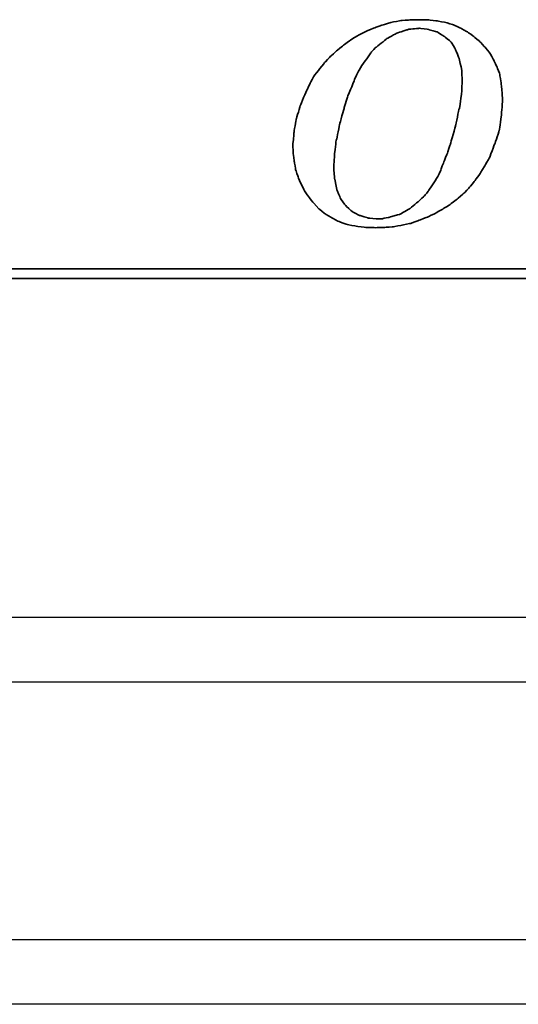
# Model space of a CAD drawing. Header units: millimetres. Extents: x 455 to 856, y 95 to 250.
# Tile 33 of 50: x 761 to 773, y 122 to 144. Entities that reach past the tile are written whole.
import ezdxf

# ---------------------------------------------------------------- set-up
doc = ezdxf.new("R2010")
doc.units = ezdxf.units.MM
for name, color, linetype in [('2', 7, 'CONTINUOUS'), ('DIM', 4, 'CONTINUOUS'), ('layer 1', 7, 'CONTINUOUS'), ('OUT', 3, 'CONTINUOUS')]:
    doc.layers.add(name, color=color, linetype=linetype)

# ---------------------------------------------------------------- blocks, each defined once
blk = doc.blocks.new('TBI MOTION logo(完整正式版)')
at = {"layer": 'layer 1', "color": 22, "lineweight": 35}
for points, knots in [([(-11.34375, -6.98375), (-11.34375, -6.98375), (-10.91375, -7.43875), (-10.91375, -7.43875), (-10.91375, -7.43875), (-10.91375, -7.43875), (-10.38625, -7.87125), (-10.38625, -7.87125), (-10.38625, -7.87125), (-10.38625, -7.87125), (-9.81125, -8.20375), (-9.81125, -8.20375), (-9.81125, -8.20375), (-9.81125, -8.20375), (-9.21125, -8.51875), (-9.21125, -8.51875), (-9.21125, -8.51875), (-9.21125, -8.51875), (-8.51625, -8.75875), (-8.51625, -8.75875), (-8.51625, -8.75875), (-8.51625, -8.75875), (-7.77125, -8.90375), (-7.77125, -8.90375), (-7.77125, -8.90375), (-7.77125, -8.90375), (-6.97875, -8.99875), (-6.97875, -8.99875), (-6.97875, -8.99875), (-6.97875, -8.99875), (-6.14125, -9.02375), (-6.14125, -9.02375), (-6.14125, -9.02375), (-6.14125, -9.02375), (-5.37125, -8.99875), (-5.37125, -8.99875), (-5.37125, -8.99875), (-5.37125, -8.99875), (-4.65375, -8.94875), (-4.65375, -8.94875), (-4.65375, -8.94875), (-4.65375, -8.94875), (-3.93375, -8.80625), (-3.93375, -8.80625), (-3.93375, -8.80625), (-3.93375, -8.80625), (-3.21375, -8.66375), (-3.21375, -8.66375), (-3.21375, -8.66375), (-3.21375, -8.66375), (-2.49375, -8.39875), (-2.49375, -8.39875), (-2.49375, -8.39875), (-2.49375, -8.39875), (-1.79875, -8.13375), (-1.79875, -8.13375), (-1.79875, -8.13375), (-1.79875, -8.13375), (-1.17375, -7.84375), (-1.17375, -7.84375), (-1.17375, -7.84375), (-1.17375, -7.84375), (-0.52375, -7.46375), (-0.52375, -7.46375), (-0.52375, -7.46375), (-0.52375, -7.46375), (0.10124, -7.07875), (0.10124, -7.07875), (0.10124, -7.07875), (0.10124, -7.07875), (0.67625, -6.62375), (0.67625, -6.62375), (0.67625, -6.62375), (0.67625, -6.62375), (1.24874, -6.14375), (1.24874, -6.14375), (1.24874, -6.14375), (1.24874, -6.14375), (1.72874, -5.64125), (1.72874, -5.64125), (1.72874, -5.64125), (1.72874, -5.64125), (2.18624, -5.06375), (2.18624, -5.06375), (2.18624, -5.06375), (2.18624, -5.06375), (2.61625, -4.48874), (2.61625, -4.48874), (2.61625, -4.48874), (2.61625, -4.48874), (3.00125, -3.83874), (3.00125, -3.83874), (3.00125, -3.83874), (3.00125, -3.83874), (3.36124, -3.21374), (3.36124, -3.21374), (3.36124, -3.21374), (3.36124, -3.21374), (3.84374, -1.99125), (3.84374, -1.99125), (3.84374, -1.99125), (3.84374, -1.99125), (4.22625, -0.81875), (4.22625, -0.81875), (4.22625, -0.81875), (4.22625, -0.81875), (4.39125, 0.45624), (4.39125, 0.45624), (4.39125, 0.45624), (4.39125, 0.45624), (4.48874, 1.70124), (4.48874, 1.70124), (4.48874, 1.70124), (4.48874, 1.70124), (4.43874, 2.44625), (4.43874, 2.44625), (4.43874, 2.44625), (4.43874, 2.44625), (4.36874, 3.14125), (4.36874, 3.14125), (4.36874, 3.14125), (4.36874, 3.14125), (4.25125, 3.81125), (4.25125, 3.81125), (4.25125, 3.81125), (4.25125, 3.81125), (4.03124, 4.41125), (4.03124, 4.41125), (4.03124, 4.41125), (4.03124, 4.41125), (3.74374, 5.01125), (3.74374, 5.01125), (3.74374, 5.01125), (3.74374, 5.01125), (3.43124, 5.58875), (3.43124, 5.58875), (3.43124, 5.58875), (3.43124, 5.58875), (3.02625, 6.09125), (3.02625, 6.09125), (3.02625, 6.09125), (3.02625, 6.09125), (2.59374, 6.54875), (2.59374, 6.54875), (2.59374, 6.54875), (2.59374, 6.54875), (2.09124, 6.98125), (2.09124, 6.98125), (2.09124, 6.98125), (2.09124, 6.98125), (1.56124, 7.36625), (1.56124, 7.36625), (1.56124, 7.36625), (1.56124, 7.36625), (0.98624, 7.67625), (0.98624, 7.67625), (0.98624, 7.67625), (0.98624, 7.67625), (0.38624, 7.96375), (0.38624, 7.96375), (0.38624, 7.96375), (0.38624, 7.96375), (-0.25875, 8.15625), (-0.25875, 8.15625), (-0.25875, 8.15625), (-0.25875, 8.15625), (-0.98125, 8.30125), (-0.98125, 8.30125), (-0.98125, 8.30125), (-0.98125, 8.30125), (-1.70124, 8.37125), (-1.70124, 8.37125), (-1.70124, 8.37125), (-1.70124, 8.37125), (-2.49375, 8.39624), (-2.49375, 8.39624), (-2.49375, 8.39624), (-2.49375, 8.39624), (-3.28625, 8.37125), (-3.28625, 8.37125), (-3.28625, 8.37125), (-3.28625, 8.37125), (-4.05125, 8.32125), (-4.05125, 8.32125), (-4.05125, 8.32125), (-4.05125, 8.32125), (-4.77375, 8.18125), (-4.77375, 8.18125), (-4.77375, 8.18125), (-4.77375, 8.18125), (-5.51625, 7.96375), (-5.51625, 7.96375), (-5.51625, 7.96375), (-5.51625, 7.96375), (-6.21125, 7.72625), (-6.21125, 7.72625), (-6.21125, 7.72625), (-6.21125, 7.72625), (-6.92875, 7.43625), (-6.92875, 7.43625), (-6.92875, 7.43625), (-6.92875, 7.43625), (-7.57875, 7.10125), (-7.57875, 7.10125), (-7.57875, 7.10125), (-7.57875, 7.10125), (-8.24875, 6.69125), (-8.24875, 6.69125), (-8.24875, 6.69125), (-8.24875, 6.69125), (-8.84875, 6.26125), (-8.84875, 6.26125), (-8.84875, 6.26125), (-8.84875, 6.26125), (-9.42625, 5.78125), (-9.42625, 5.78125), (-9.42625, 5.78125), (-9.42625, 5.78125), (-9.95375, 5.30125), (-9.95375, 5.30125), (-9.95375, 5.30125), (-9.95375, 5.30125), (-10.43375, 4.79624), (-10.43375, 4.79624), (-10.43375, 4.79624), (-10.43375, 4.79624), (-10.88875, 4.22125), (-10.88875, 4.22125), (-10.88875, 4.22125), (-10.88875, 4.22125), (-11.29875, 3.69375), (-11.29875, 3.69375), (-11.29875, 3.69375), (-11.29875, 3.69375), (-11.63375, 3.09125), (-11.63375, 3.09125), (-11.63375, 3.09125), (-11.63375, 3.09125), (-11.91875, 2.49625), (-11.91875, 2.49625), (-11.91875, 2.49625), (-11.91875, 2.49625), (-12.44875, 1.24625), (-12.44875, 1.24625), (-12.44875, 1.24625), (-12.44875, 1.24625), (-12.80875, 0.06874), (-12.80875, 0.06874), (-12.80875, 0.06874), (-12.80875, 0.06874), (-12.99875, -1.07875), (-12.99875, -1.07875), (-12.99875, -1.07875), (-12.99875, -1.07875), (-13.09375, -2.18375), (-13.09375, -2.18375), (-13.09375, -2.18375), (-13.09375, -2.18375), (-13.04875, -2.85375), (-13.04875, -2.85375), (-13.04875, -2.85375), (-13.04875, -2.85375), (-12.97375, -3.50375), (-12.97375, -3.50375), (-12.97375, -3.50375), (-12.97375, -3.50375), (-12.95375, -3.50375), (-12.95375, -3.50375), (-12.95375, -3.50375), (-12.95375, -3.50375), (-12.85375, -4.17375), (-12.85375, -4.17375), (-12.85375, -4.17375), (-12.85375, -4.17375), (-12.63875, -4.77624), (-12.63875, -4.77624), (-12.63875, -4.77624), (-12.63875, -4.77624), (-12.39875, -5.35125), (-12.39875, -5.35125), (-12.39875, -5.35125), (-12.39875, -5.35125), (-12.11375, -5.92875), (-12.11375, -5.92875), (-12.11375, -5.92875), (-12.11375, -5.92875), (-11.75375, -6.45375), (-11.75375, -6.45375), (-11.75375, -6.45375), (-11.75375, -6.45375), (-11.34375, -6.98375), (-11.34375, -6.98375)], [0, 0, 0, 0, 0.01369863, 0.01369863, 0.01369863, 0.01369864, 0.02739726, 0.02739726, 0.02739726, 0.02739727, 0.04109589, 0.04109589, 0.04109589, 0.0410959, 0.05479452, 0.05479452, 0.05479452, 0.05479453, 0.06849315, 0.06849315, 0.06849315, 0.06849316, 0.08219178, 0.08219178, 0.08219178, 0.08219179, 0.09589041, 0.09589041, 0.09589041, 0.09589042, 0.10958904, 0.10958904, 0.10958904, 0.10958905, 0.12328767, 0.12328767, 0.12328767, 0.12328768, 0.1369863, 0.1369863, 0.1369863, 0.13698631, 0.15068493, 0.15068493, 0.15068493, 0.15068494, 0.16438356, 0.16438356, 0.16438356, 0.16438357, 0.17808219, 0.17808219, 0.17808219, 0.1780822, 0.19178082, 0.19178082, 0.19178082, 0.19178083, 0.20547945, 0.20547945, 0.20547945, 0.20547946, 0.21917808, 0.21917808, 0.21917808, 0.21917809, 0.23287671, 0.23287671, 0.23287671, 0.23287672, 0.24657534, 0.24657534, 0.24657534, 0.24657535, 0.26027397, 0.26027397, 0.26027397, 0.26027398, 0.2739726, 0.2739726, 0.2739726, 0.27397261, 0.28767123, 0.28767123, 0.28767123, 0.28767124, 0.30136986, 0.30136986, 0.30136986, 0.30136987, 0.31506849, 0.31506849, 0.31506849, 0.3150685, 0.32876712, 0.32876712, 0.32876712, 0.32876713, 0.34246575, 0.34246575, 0.34246575, 0.34246576, 0.35616438, 0.35616438, 0.35616438, 0.35616439, 0.36986301, 0.36986301, 0.36986301, 0.36986302, 0.38356164, 0.38356164, 0.38356164, 0.38356165, 0.39726027, 0.39726027, 0.39726027, 0.39726028, 0.4109589, 0.4109589, 0.4109589, 0.41095891, 0.42465753, 0.42465753, 0.42465753, 0.42465754, 0.43835616, 0.43835616, 0.43835616, 0.43835617, 0.45205479, 0.45205479, 0.45205479, 0.4520548, 0.46575342, 0.46575342, 0.46575342, 0.46575343, 0.47945205, 0.47945205, 0.47945205, 0.47945206, 0.49315068, 0.49315068, 0.49315068, 0.49315069, 0.50684932, 0.50684932, 0.50684932, 0.50684933, 0.52054795, 0.52054795, 0.52054795, 0.52054796, 0.53424658, 0.53424658, 0.53424658, 0.53424659, 0.54794521, 0.54794521, 0.54794521, 0.54794522, 0.56164384, 0.56164384, 0.56164384, 0.56164385, 0.57534247, 0.57534247, 0.57534247, 0.57534248, 0.5890411, 0.5890411, 0.5890411, 0.58904111, 0.60273973, 0.60273973, 0.60273973, 0.60273974, 0.61643836, 0.61643836, 0.61643836, 0.61643837, 0.63013699, 0.63013699, 0.63013699, 0.630137, 0.64383562, 0.64383562, 0.64383562, 0.64383563, 0.65753425, 0.65753425, 0.65753425, 0.65753426, 0.67123288, 0.67123288, 0.67123288, 0.67123289, 0.68493151, 0.68493151, 0.68493151, 0.68493152, 0.69863014, 0.69863014, 0.69863014, 0.69863015, 0.71232877, 0.71232877, 0.71232877, 0.71232878, 0.7260274, 0.7260274, 0.7260274, 0.72602741, 0.73972603, 0.73972603, 0.73972603, 0.73972604, 0.75342466, 0.75342466, 0.75342466, 0.75342467, 0.76712329, 0.76712329, 0.76712329, 0.7671233, 0.78082192, 0.78082192, 0.78082192, 0.78082193, 0.79452055, 0.79452055, 0.79452055, 0.79452056, 0.80821918, 0.80821918, 0.80821918, 0.80821919, 0.82191781, 0.82191781, 0.82191781, 0.82191782, 0.83561644, 0.83561644, 0.83561644, 0.83561645, 0.84931507, 0.84931507, 0.84931507, 0.84931508, 0.8630137, 0.8630137, 0.8630137, 0.86301371, 0.87671233, 0.87671233, 0.87671233, 0.87671234, 0.89041096, 0.89041096, 0.89041096, 0.89041097, 0.90410959, 0.90410959, 0.90410959, 0.9041096, 0.91780822, 0.91780822, 0.91780822, 0.91780823, 0.93150685, 0.93150685, 0.93150685, 0.93150686, 0.94520548, 0.94520548, 0.94520548, 0.94520549, 0.95890411, 0.95890411, 0.95890411, 0.95890412, 0.97260274, 0.97260274, 0.97260274, 0.97260275, 0.98630137, 0.98630137, 0.98630137, 0.98630138, 1, 1, 1, 1]), ([(-8.77875, 1.03124), (-8.77875, 1.03124), (-8.51625, 1.89625), (-8.51625, 1.89625), (-8.51625, 1.89625), (-8.51625, 1.89625), (-8.20375, 2.66375), (-8.20375, 2.66375), (-8.20375, 2.66375), (-8.20375, 2.66375), (-7.91625, 3.38125), (-7.91625, 3.38125), (-7.91625, 3.38125), (-7.91625, 3.38125), (-7.91625, 3.40624), (-7.91625, 3.40624), (-7.91625, 3.40624), (-7.91625, 3.40624), (-7.57875, 4.07624), (-7.57875, 4.07624), (-7.57875, 4.07624), (-7.57875, 4.07624), (-7.24375, 4.65125), (-7.24375, 4.65125), (-7.24375, 4.65125), (-7.24375, 4.65125), (-7.21875, 4.65125), (-7.21875, 4.65125), (-7.21875, 4.65125), (-7.21875, 4.65125), (-7.21875, 4.67624), (-7.21875, 4.67624), (-7.21875, 4.67624), (-7.21875, 4.67624), (-6.83625, 5.20375), (-6.83625, 5.20375), (-6.83625, 5.20375), (-6.83625, 5.20375), (-6.49875, 5.68625), (-6.49875, 5.68625), (-6.49875, 5.68625), (-6.49875, 5.68625), (-6.49875, 5.70625), (-6.49875, 5.70625), (-6.49875, 5.70625), (-6.49875, 5.70625), (-6.11625, 6.09125), (-6.11625, 6.09125), (-6.11625, 6.09125), (-6.11625, 6.09125), (-6.09125, 6.09125), (-6.09125, 6.09125), (-6.09125, 6.09125), (-6.09125, 6.09125), (-5.27375, 6.76625), (-5.27375, 6.76625), (-5.27375, 6.76625), (-5.27375, 6.76625), (-5.24875, 6.76625), (-5.24875, 6.76625), (-5.24875, 6.76625), (-5.24875, 6.76625), (-5.24875, 6.78625), (-5.24875, 6.78625), (-5.24875, 6.78625), (-5.24875, 6.78625), (-4.38875, 7.26624), (-4.38875, 7.26624), (-4.38875, 7.26624), (-4.38875, 7.26624), (-4.36125, 7.26624), (-4.36125, 7.26624), (-4.36125, 7.26624), (-4.36125, 7.26624), (-3.93375, 7.41125), (-3.93375, 7.41125), (-3.93375, 7.41125), (-3.93375, 7.41125), (-3.47375, 7.55625), (-3.47375, 7.55625), (-3.47375, 7.55625), (-3.47375, 7.55625), (-3.45375, 7.55625), (-3.45375, 7.55625), (-3.45375, 7.55625), (-3.45375, 7.55625), (-3.42875, 7.58124), (-3.42875, 7.58124), (-3.42875, 7.58124), (-3.42875, 7.58124), (-2.97375, 7.62625), (-2.97375, 7.62625), (-2.97375, 7.62625), (-2.97375, 7.62625), (-2.49375, 7.67625), (-2.49375, 7.67625), (-2.49375, 7.67625), (-2.49375, 7.67625), (-2.46875, 7.67625), (-2.46875, 7.67625), (-2.46875, 7.67625), (-2.46875, 7.67625), (-1.70124, 7.58124), (-1.70124, 7.58124), (-1.70124, 7.58124), (-1.70124, 7.58124), (-1.67875, 7.55625), (-1.67875, 7.55625), (-1.67875, 7.55625), (-1.67875, 7.55625), (-1.65375, 7.55625), (-1.65375, 7.55625), (-1.65375, 7.55625), (-1.65375, 7.55625), (-1.03125, 7.36625), (-1.03125, 7.36625), (-1.03125, 7.36625), (-1.03125, 7.36625), (-1.00625, 7.36625), (-1.00625, 7.36625), (-1.00625, 7.36625), (-1.00625, 7.36625), (-0.43124, 7.02624), (-0.43124, 7.02624), (-0.43124, 7.02624), (-0.43124, 7.02624), (-0.40625, 7.00624), (-0.40625, 7.00624), (-0.40625, 7.00624), (-0.40625, 7.00624), (0.12124, 6.57124), (0.12124, 6.57124), (0.12124, 6.57124), (0.12124, 6.57124), (0.14624, 6.54875), (0.14624, 6.54875), (0.14624, 6.54875), (0.14624, 6.54875), (0.17124, 6.52375), (0.17124, 6.52375), (0.17124, 6.52375), (0.17124, 6.52375), (0.55625, 5.89875), (0.55625, 5.89875), (0.55625, 5.89875), (0.55625, 5.89875), (0.55625, 5.87625), (0.55625, 5.87625), (0.55625, 5.87625), (0.55625, 5.87625), (0.84124, 5.15625), (0.84124, 5.15625), (0.84124, 5.15625), (0.84124, 5.15625), (0.84124, 5.13125), (0.84124, 5.13125), (0.84124, 5.13125), (0.84124, 5.13125), (1.03624, 4.31875), (1.03624, 4.31875), (1.03624, 4.31875), (1.03624, 4.31875), (1.05624, 4.31875), (1.05624, 4.31875), (1.05624, 4.31875), (1.05624, 4.31875), (1.05624, 4.29125), (1.05624, 4.29125), (1.05624, 4.29125), (1.05624, 4.29125), (1.10625, 3.33125), (1.10625, 3.33125), (1.10625, 3.33125), (1.10625, 3.33125), (1.10625, 3.30875), (1.10625, 3.30875), (1.10625, 3.30875), (1.10625, 3.30875), (1.05624, 2.20624), (1.05624, 2.20624), (1.05624, 2.20624), (1.05624, 2.20624), (1.05624, 2.18124), (1.05624, 2.18124), (1.05624, 2.18124), (1.05624, 2.18124), (0.86624, 0.93624), (0.86624, 0.93624), (0.86624, 0.93624), (0.86624, 0.93624), (0.84124, 0.93624), (0.84124, 0.93624), (0.84124, 0.93624), (0.84124, 0.93624), (0.55625, -0.45874), (0.55625, -0.45874), (0.55625, -0.45874), (0.55625, -0.45874), (0.12124, -1.99125), (0.12124, -1.99125), (0.12124, -1.99125), (0.12124, -1.99125), (0.12124, -2.01874), (0.12124, -2.01874), (0.12124, -2.01874), (0.12124, -2.01874), (-0.13874, -2.78375), (-0.13874, -2.78375), (-0.13874, -2.78375), (-0.13874, -2.78375), (-0.43124, -3.50375), (-0.43124, -3.50375), (-0.43124, -3.50375), (-0.43124, -3.50375), (-0.69375, -4.19875), (-0.69375, -4.19875), (-0.69375, -4.19875), (-0.69375, -4.19875), (-0.69375, -4.22375), (-0.69375, -4.22375), (-0.69375, -4.22375), (-0.69375, -4.22375), (-0.98125, -4.82374), (-0.98125, -4.82374), (-0.98125, -4.82374), (-0.98125, -4.82374), (-1.00625, -4.82374), (-1.00625, -4.82374), (-1.00625, -4.82374), (-1.00625, -4.82374), (-1.33875, -5.35125), (-1.33875, -5.35125), (-1.33875, -5.35125), (-1.33875, -5.35125), (-1.67875, -5.87875), (-1.67875, -5.87875), (-1.67875, -5.87875), (-1.67875, -5.87875), (-1.67875, -5.90375), (-1.67875, -5.90375), (-1.67875, -5.90375), (-1.67875, -5.90375), (-2.05875, -6.35875), (-2.05875, -6.35875), (-2.05875, -6.35875), (-2.05875, -6.35875), (-2.08375, -6.38375), (-2.08375, -6.38375), (-2.08375, -6.38375), (-2.08375, -6.38375), (-2.46875, -6.74375), (-2.46875, -6.74375), (-2.46875, -6.74375), (-2.46875, -6.74375), (-3.25875, -7.41625), (-3.25875, -7.41625), (-3.25875, -7.41625), (-3.25875, -7.41625), (-3.28625, -7.43875), (-3.28625, -7.43875), (-3.28625, -7.43875), (-3.28625, -7.43875), (-4.12375, -7.91875), (-4.12375, -7.91875), (-4.12375, -7.91875), (-4.12375, -7.91875), (-4.14875, -7.91875), (-4.14875, -7.91875), (-4.14875, -7.91875), (-4.14875, -7.91875), (-4.17125, -7.91875), (-4.17125, -7.91875), (-4.17125, -7.91875), (-4.17125, -7.91875), (-5.03375, -8.15875), (-5.03375, -8.15875), (-5.03375, -8.15875), (-5.03375, -8.15875), (-5.51625, -8.25625), (-5.51625, -8.25625), (-5.51625, -8.25625), (-5.51625, -8.25625), (-5.54125, -8.27875), (-5.54125, -8.27875), (-5.54125, -8.27875), (-5.54125, -8.27875), (-5.56375, -8.27875), (-5.56375, -8.27875), (-5.56375, -8.27875), (-5.56375, -8.27875), (-5.99625, -8.27875), (-5.99625, -8.27875), (-5.99625, -8.27875), (-5.99625, -8.27875), (-6.76375, -8.23125), (-6.76375, -8.23125), (-6.76375, -8.23125), (-6.76375, -8.23125), (-6.78875, -8.23125), (-6.78875, -8.23125), (-6.78875, -8.23125), (-6.78875, -8.23125), (-6.78875, -8.20375), (-6.78875, -8.20375), (-6.78875, -8.20375), (-6.78875, -8.20375), (-7.45875, -8.01375), (-7.45875, -8.01375), (-7.45875, -8.01375), (-7.45875, -8.01375), (-7.48375, -8.01375), (-7.48375, -8.01375), (-7.48375, -8.01375), (-7.48375, -8.01375), (-7.50875, -8.01375), (-7.50875, -8.01375), (-7.50875, -8.01375), (-7.50875, -8.01375), (-8.13125, -7.67875), (-8.13125, -7.67875), (-8.13125, -7.67875), (-8.13125, -7.67875), (-8.15625, -7.65375), (-8.15625, -7.65375), (-8.15625, -7.65375), (-8.15625, -7.65375), (-8.65875, -7.17375), (-8.65875, -7.17375), (-8.65875, -7.17375), (-8.65875, -7.17375), (-8.68375, -7.14875), (-8.68375, -7.14875), (-8.68375, -7.14875), (-8.68375, -7.14875), (-9.08875, -6.57375), (-9.08875, -6.57375), (-9.08875, -6.57375), (-9.08875, -6.57375), (-9.11375, -6.54875), (-9.11375, -6.54875), (-9.11375, -6.54875), (-9.11375, -6.54875), (-9.11375, -6.52875), (-9.11375, -6.52875), (-9.11375, -6.52875), (-9.11375, -6.52875), (-9.40375, -5.85375), (-9.40375, -5.85375), (-9.40375, -5.85375), (-9.40375, -5.85375), (-9.40375, -5.82875), (-9.40375, -5.82875), (-9.40375, -5.82875), (-9.40375, -5.82875), (-9.56875, -4.96875), (-9.56875, -4.96875), (-9.56875, -4.96875), (-9.56875, -4.96875), (-9.59375, -4.94375), (-9.59375, -4.94375), (-9.59375, -4.94375), (-9.59375, -4.94375), (-9.66375, -4.03375), (-9.66375, -4.03375), (-9.66375, -4.03375), (-9.66375, -4.03375), (-9.66375, -4.00875), (-9.66375, -4.00875), (-9.66375, -4.00875), (-9.66375, -4.00875), (-9.59375, -2.85375), (-9.59375, -2.85375), (-9.59375, -2.85375), (-9.59375, -2.85375), (-9.45125, -1.65875), (-9.45125, -1.65875), (-9.45125, -1.65875), (-9.45125, -1.65875), (-9.42625, -1.63375), (-9.42625, -1.63375), (-9.42625, -1.63375), (-9.42625, -1.63375), (-9.16125, -0.33875), (-9.16125, -0.33875), (-9.16125, -0.33875), (-9.16125, -0.33875), (-8.77875, 1.00624), (-8.77875, 1.00624), (-8.77875, 1.00624), (-8.77875, 1.00624), (-8.77875, 1.03124), (-8.77875, 1.03124)], [0, 0, 0, 0, 0.01020408, 0.01020408, 0.01020408, 0.01020409, 0.02040816, 0.02040816, 0.02040816, 0.02040817, 0.03061224, 0.03061224, 0.03061224, 0.03061225, 0.04081633, 0.04081633, 0.04081633, 0.04081634, 0.05102041, 0.05102041, 0.05102041, 0.05102042, 0.06122449, 0.06122449, 0.06122449, 0.0612245, 0.07142857, 0.07142857, 0.07142857, 0.07142858, 0.08163265, 0.08163265, 0.08163265, 0.08163266, 0.09183673, 0.09183673, 0.09183673, 0.09183674, 0.10204082, 0.10204082, 0.10204082, 0.10204083, 0.1122449, 0.1122449, 0.1122449, 0.11224491, 0.12244898, 0.12244898, 0.12244898, 0.12244899, 0.13265306, 0.13265306, 0.13265306, 0.13265307, 0.14285714, 0.14285714, 0.14285714, 0.14285715, 0.15306122, 0.15306122, 0.15306122, 0.15306123, 0.16326531, 0.16326531, 0.16326531, 0.16326532, 0.17346939, 0.17346939, 0.17346939, 0.1734694, 0.18367347, 0.18367347, 0.18367347, 0.18367348, 0.19387755, 0.19387755, 0.19387755, 0.19387756, 0.20408163, 0.20408163, 0.20408163, 0.20408164, 0.21428571, 0.21428571, 0.21428571, 0.21428572, 0.2244898, 0.2244898, 0.2244898, 0.22448981, 0.23469388, 0.23469388, 0.23469388, 0.23469389, 0.24489796, 0.24489796, 0.24489796, 0.24489797, 0.25510204, 0.25510204, 0.25510204, 0.25510205, 0.26530612, 0.26530612, 0.26530612, 0.26530613, 0.2755102, 0.2755102, 0.2755102, 0.27551021, 0.28571429, 0.28571429, 0.28571429, 0.2857143, 0.29591837, 0.29591837, 0.29591837, 0.29591838, 0.30612245, 0.30612245, 0.30612245, 0.30612246, 0.31632653, 0.31632653, 0.31632653, 0.31632654, 0.32653061, 0.32653061, 0.32653061, 0.32653062, 0.33673469, 0.33673469, 0.33673469, 0.3367347, 0.34693878, 0.34693878, 0.34693878, 0.34693879, 0.35714286, 0.35714286, 0.35714286, 0.35714287, 0.36734694, 0.36734694, 0.36734694, 0.36734695, 0.37755102, 0.37755102, 0.37755102, 0.37755103, 0.3877551, 0.3877551, 0.3877551, 0.38775511, 0.39795918, 0.39795918, 0.39795918, 0.39795919, 0.40816327, 0.40816327, 0.40816327, 0.40816328, 0.41836735, 0.41836735, 0.41836735, 0.41836736, 0.42857143, 0.42857143, 0.42857143, 0.42857144, 0.43877551, 0.43877551, 0.43877551, 0.43877552, 0.44897959, 0.44897959, 0.44897959, 0.4489796, 0.45918367, 0.45918367, 0.45918367, 0.45918368, 0.46938776, 0.46938776, 0.46938776, 0.46938777, 0.47959184, 0.47959184, 0.47959184, 0.47959185, 0.48979592, 0.48979592, 0.48979592, 0.48979593, 0.5, 0.5, 0.5, 0.50000001, 0.51020408, 0.51020408, 0.51020408, 0.51020409, 0.52040816, 0.52040816, 0.52040816, 0.52040817, 0.53061224, 0.53061224, 0.53061224, 0.53061225, 0.54081633, 0.54081633, 0.54081633, 0.54081634, 0.55102041, 0.55102041, 0.55102041, 0.55102042, 0.56122449, 0.56122449, 0.56122449, 0.5612245, 0.57142857, 0.57142857, 0.57142857, 0.57142858, 0.58163265, 0.58163265, 0.58163265, 0.58163266, 0.59183673, 0.59183673, 0.59183673, 0.59183674, 0.60204082, 0.60204082, 0.60204082, 0.60204083, 0.6122449, 0.6122449, 0.6122449, 0.61224491, 0.62244898, 0.62244898, 0.62244898, 0.62244899, 0.63265306, 0.63265306, 0.63265306, 0.63265307, 0.64285714, 0.64285714, 0.64285714, 0.64285715, 0.65306122, 0.65306122, 0.65306122, 0.65306123, 0.66326531, 0.66326531, 0.66326531, 0.66326532, 0.67346939, 0.67346939, 0.67346939, 0.6734694, 0.68367347, 0.68367347, 0.68367347, 0.68367348, 0.69387755, 0.69387755, 0.69387755, 0.69387756, 0.70408163, 0.70408163, 0.70408163, 0.70408164, 0.71428571, 0.71428571, 0.71428571, 0.71428572, 0.7244898, 0.7244898, 0.7244898, 0.72448981, 0.73469388, 0.73469388, 0.73469388, 0.73469389, 0.74489796, 0.74489796, 0.74489796, 0.74489797, 0.75510204, 0.75510204, 0.75510204, 0.75510205, 0.76530612, 0.76530612, 0.76530612, 0.76530613, 0.7755102, 0.7755102, 0.7755102, 0.77551021, 0.78571429, 0.78571429, 0.78571429, 0.7857143, 0.79591837, 0.79591837, 0.79591837, 0.79591838, 0.80612245, 0.80612245, 0.80612245, 0.80612246, 0.81632653, 0.81632653, 0.81632653, 0.81632654, 0.82653061, 0.82653061, 0.82653061, 0.82653062, 0.83673469, 0.83673469, 0.83673469, 0.8367347, 0.84693878, 0.84693878, 0.84693878, 0.84693879, 0.85714286, 0.85714286, 0.85714286, 0.85714287, 0.86734694, 0.86734694, 0.86734694, 0.86734695, 0.87755102, 0.87755102, 0.87755102, 0.87755103, 0.8877551, 0.8877551, 0.8877551, 0.88775511, 0.89795918, 0.89795918, 0.89795918, 0.89795919, 0.90816327, 0.90816327, 0.90816327, 0.90816328, 0.91836735, 0.91836735, 0.91836735, 0.91836736, 0.92857143, 0.92857143, 0.92857143, 0.92857144, 0.93877551, 0.93877551, 0.93877551, 0.93877552, 0.94897959, 0.94897959, 0.94897959, 0.9489796, 0.95918367, 0.95918367, 0.95918367, 0.95918368, 0.96938776, 0.96938776, 0.96938776, 0.96938777, 0.97959184, 0.97959184, 0.97959184, 0.97959185, 0.98979592, 0.98979592, 0.98979592, 0.98979593, 1, 1, 1, 1]), ([(75.90875, -9.47875), (75.90875, -9.47875), (75.90875, -12.28625), (75.90875, -12.28625), (75.90875, -12.28625), (75.90875, -12.28625), (75.90875, -12.47875), (75.90875, -12.47875), (75.90875, -12.47875), (75.90875, -12.47875), (75.71625, -12.47875), (75.71625, -12.47875), (75.71625, -12.47875), (75.71625, -12.47875), (-88.32875, -12.47875), (-88.32875, -12.47875), (-88.32875, -12.47875), (-88.32875, -12.47875), (-88.32875, -13.29375), (-88.32875, -13.29375), (-88.32875, -13.29375), (-88.32875, -13.29375), (82.89125, -13.29375), (82.89125, -13.29375), (82.89125, -13.29375), (82.89125, -13.29375), (75.90875, -9.47875), (75.90875, -9.47875)], [0, 0, 0, 0, 0.14285714, 0.14285714, 0.14285714, 0.14285715, 0.28571429, 0.28571429, 0.28571429, 0.2857143, 0.42857143, 0.42857143, 0.42857143, 0.42857144, 0.57142857, 0.57142857, 0.57142857, 0.57142858, 0.71428571, 0.71428571, 0.71428571, 0.71428572, 0.85714286, 0.85714286, 0.85714286, 0.85714287, 1, 1, 1, 1])]:
    blk.add_open_spline(points, degree=3, knots=knots, dxfattribs=at)

msp = doc.modelspace()

# ---------------------------------------------------------------- linework, layer by layer
at = {"layer": '2', "color": 0, "linetype": 'Continuous'}
msp.add_line((855.691, 121.584), (610.691, 121.584), dxfattribs=at)
msp.add_open_spline([(855.691, 123.084), (661.805, 123.084)], degree=1, dxfattribs=at)
at = {"layer": 'OUT', "color": 0}
for p, q in [((801.691, 130.584), (722.691, 130.584)), ((801.691, 129.084), (722.691, 129.084))]:
    msp.add_line(p, q, dxfattribs=at)

# ---------------------------------------------------------------- block references
at = {"layer": 'DIM', "color": 7, "xscale": 0.2778823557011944, "yscale": 0.2778823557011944, "zscale": 0.2778823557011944}
msp.add_blockref('TBI MOTION logo(完整正式版)', (770.913, 142.167), dxfattribs=at)

doc.saveas('drawing.dxf')
